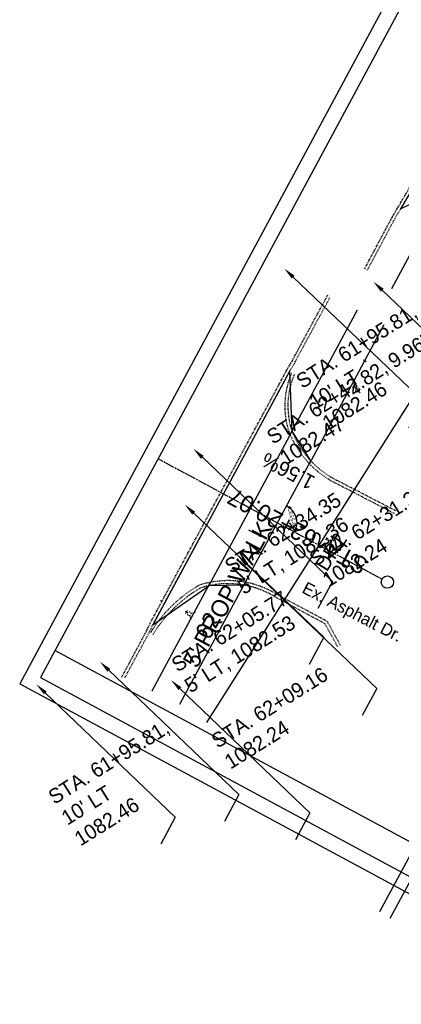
# Model space of a CAD drawing. Header units: feet. Extents: x 2249687 to 2249865, y 438746 to 439014.
# Tile 1 of 5: x 2249687 to 2249749, y 438763 to 438923. Entities that reach past the tile are written whole.
import ezdxf
from ezdxf import colors
from ezdxf.entities.mleader import LeaderData, LeaderLine
from ezdxf.math import Vec2, Vec3

# ---------------------------------------------------------------- set-up
doc = ezdxf.new("R2010")
doc.units = ezdxf.units.FT
doc.header["$MEASUREMENT"] = 0
doc.header["$PDMODE"] = 3
for name, pattern in [('CL', [2, 0.3, -0.15, 1.4, -0.15]), ('OhDOT_USTN1', [0.055, 0.014, -0.041]), ('OhDOT_USTN3', [0.22, 0.165, -0.055]), ('OhDOT_USTN5', [0.11, 0.055, -0.055]), ('rowex', [0])]:
    doc.linetypes.add(name, pattern=pattern)
for name, color, linetype in [('GE_P_CL_Text', 7, 'Continuous'), ('PV_P_Drive', 230, 'Continuous'), ('PV_P_Walk', 231, 'Continuous'), ('PV_X_Curb', 120, 'OhDOT_USTN1'), ('PV_X_EOP', 7, 'OhDOT_USTN3'), ('PV_X_Parking_Lot', 7, 'OhDOT_USTN5'), ('PV_X_Text', 7, 'Continuous'), ('RD_X_Wall', 120, 'OhDOT_USTN1'), ('RW_X_Fee_RW', 6, 'rowex'), ('SG_X_Foundation', 61, 'OhDOT_USTN1'), ('SH_Border', 7, 'Continuous'), ('TX_P_20', 7, 'Continuous'), ('UT_X_Misc_Cells', 7, 'Continuous'), ('UT_X_Water_Cells', 133, 'Continuous')]:
    doc.layers.add(name, color=color, linetype=linetype)
doc.styles.add('Slanted-Normal', font='font31.shx', dxfattribs={"height": 0.12})
doc.styles.get("Standard").update_dxf_attribs({"font": 'arial.ttf'})
doc.styles.add('Straight-Normal', font='font30.shx', dxfattribs={"height": 0.14})
doc.dimstyles.new('Dec-2  Slanted', dxfattribs={"dimtxt": 0.12, "dimasz": 0.14, "dimexe": 0.07, "dimexo": 0.07, "dimgap": 0.07, "dimtad": 1, "dimzin": 3, "dimdsep": 46, "dimtxsty": 'Slanted-Normal', "dimblk": 'Dim1', "dimcen": 0, "dimclrd": 95, "dimclre": 95, "dimclrt": 7, "dimaunit": 1, "dimadec": 3, "dimazin": 3, "dimtfac": 1, "dimtix": 1, "dimtofl": 0, "dimtmove": 1, "dimatfit": 3, "dimldrblk": 'Dim1', "dimfxl": 1, "dimtolj": 1, "dimtzin": 0, "dimlwd": -1, "dimlwe": -1, "dimarcsym": 0})

# ---------------------------------------------------------------- blocks, each defined once
blk = doc.blocks.new('TPW')
at = {"layer": 'UT_X_Misc_Cells', "color": 30, "linetype": 'Continuous', "lineweight": 0}
for p, q in [((0.128, 0.18), (-0.032, 0.18)), ((0.048, 0.18), (-0.032, -0.12)), ((0.023, 0.086), (0.083, 0.086)), ((0.04, 0.15), (0.083, 0.15))]:
    blk.add_line(p, q, dxfattribs=at)
blk.add_circle((0, 0), 0.065, dxfattribs=at)
at = {"layer": 'UT_X_Misc_Cells', "color": 30, "linetype": 'Continuous', "lineweight": 0, "extrusion": (0, 0, -1)}
blk.add_arc((-0.083, 0.118), 0.0319, 88.8767, 271.1233, dxfattribs=at)
blk = doc.blocks.new('WGV')
at = {"layer": 'UT_X_Water_Cells', "color": 133, "linetype": 'Continuous', "lineweight": 0}
for p, q in [((0.03, 0.1), (-0.03, 0.1)), ((0, 0.07), (0, 0.13))]:
    blk.add_line(p, q, dxfattribs=at)
at = {"layer": 'UT_X_Water_Cells', "color": 133, "linetype": 'Continuous', "lineweight": 0, "flags": 128}
blk.add_lwpolyline([(-0.03, 0.04), (-0.02, -0.05), (0, 0.04), (0.02, -0.05), (0.03, 0.04)], dxfattribs=at)
at = {"layer": 'UT_X_Water_Cells', "color": 133, "linetype": 'Continuous', "lineweight": 0, "extrusion": (0, 0, -1)}
blk.add_arc((0, 0), 0.07, 330.0184, 29.9816, dxfattribs=at)
at = {"layer": 'UT_X_Water_Cells', "color": 133, "linetype": 'Continuous', "lineweight": 0}
for start, end in [(60.0184, 120.0157), (330.0184, 29.9816), (239.9843, 299.9816)]:
    blk.add_arc((0, 0), 0.07, start, end, dxfattribs=at)
blk = doc.blocks.new('FH')
at = {"layer": 'UT_X_Water_Cells', "color": 133, "linetype": 'Continuous', "lineweight": 0}
for p, q in [((0.06, 0.103), (-0.06, 0.103)), ((0, 0.06), (0, 0.146)), ((-0.042, -0.042), (-0.146, -0.146)), ((0.042, -0.042), (0.146, -0.146))]:
    blk.add_line(p, q, dxfattribs=at)
for start, end in [(140.021, 184.0629), (68.1395, 112.038), (356.0165, 39.9889), (211.8788, 255.8479), (283.8239, 329.9097)]:
    blk.add_arc((0, 0), 0.06, start, end, dxfattribs=at)
blk = doc.blocks.new('Dim1')
h = blk.add_hatch(color=4)
h.dxf.hatch_style = 1
h.paths.add_polyline_path([(0, 0), (-1, -0.2), (-1, 0.2)])
at = {"color": 4}
blk.add_lwpolyline([(0, 0), (-1, -0.2), (-1, 0.2), (0, 0)], dxfattribs=at)
blk = doc.blocks.new('*D963')
at = {"color": 95, "linetype": 'Continuous', "transparency": 16777216}
blk.add_arc((2249729.18, 438841.29), 3.19, 344.371, 49.0652, dxfattribs=at)
at = {"layer": 'Defpoints', "color": 0, "transparency": 16777216}
for p in [(2249709.74, 438851.73), (2249734.63, 438851.39, 1082.92), (2249732.37, 438841.39), (2249746.2, 438832.16), (2249723.74, 438831.19, 1082.92)]:
    blk.add_point(p, dxfattribs=at)
at = {"color": 95, "transparency": 16777216, "xscale": 0.7000000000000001, "yscale": 0.7000000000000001, "zscale": 0.7000000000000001}
for p, rotation in [((2249730.7, 438844.1), 145.3630690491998), ((2249731.99, 438839.78), 248.0730935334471)]:
    blk.add_blockref('Dim1', p, dxfattribs=dict(at, rotation=rotation))
at = {"color": 7, "transparency": 16777216, "insert": (2249731.62, 438842.02), "char_height": 0.6, "attachment_point": 5, "rotation": 106.7181, "style": 'Slanted-Normal'}
blk.add_mtext('\\A1;89°53\'9"\'', dxfattribs=at)

msp = doc.modelspace()

# ---------------------------------------------------------------- linework, layer by layer
at = {"layer": 'GE_P_CL_Text'}
for p, q in [((2249743.611, 438867.515, 1083.627), (2249743.171, 438867.752, 1083.627)), ((2249719.876, 438823.507, 1083.627), (2249719.436, 438823.745, 1083.627))]:
    msp.add_line(p, q, dxfattribs=at)
msp.add_circle((2249747.08, 438831.682, 2303.299), 1, dxfattribs=at)
at = {"layer": 'PV_P_Drive', "linetype": 'CL'}
msp.add_line((2249746.2, 438832.156), (2249709.739, 438851.726), dxfattribs=at)
at = {"layer": 'PV_P_Drive'}
msp.add_line((2249723.735, 438831.189, 1082.916), (2249734.63, 438851.391, 1082.916), dxfattribs=at)
for points, elevation in [([(2249749.244, 438892.38), (2249764.37, 438899.685), (2249774.728, 438918.921), (2249774.318, 438934.303), (2249762.922, 438915.071), (2249755.108, 438902.27)], 2166.536), ([(2249731.56, 438856.23), (2249731.22, 438866.044), (2249708.887, 438824.745), (2249717.995, 438831.079)], 1082.916)]:
    msp.add_lwpolyline(points, close=True, dxfattribs=dict(at, elevation=elevation))
at = {"layer": 'PV_P_Drive', "elevation": 1082.916}
for points in [[(2249734.63, 438851.391), (2249731.56, 438856.23)], [(2249723.735, 438831.189), (2249717.995, 438831.079)]]:
    msp.add_lwpolyline(points, dxfattribs=at)
at = {"layer": 'PV_P_Walk'}
msp.add_line((2249747.8, 438879.457, 2167.338), (2249758.405, 438899.152, 2167.338), dxfattribs=at)
at = {"layer": 'PV_P_Walk', "elevation": 1082.916}
for points in [[(2249731.253, 438855.661), (2249742.21, 438875.978)], [(2249734.381, 438850.927), (2249746.582, 438873.55)], [(2249708.782, 438813.997), (2249718.304, 438831.652)], [(2249713.277, 438811.798), (2249723.985, 438831.652)]]:
    msp.add_lwpolyline(points, dxfattribs=at)
at = {"layer": 'PV_X_Curb'}
for points, elevation in [([(2249743.824, 438882.395), (2249748.331, 438890.841), (2249755.108, 438902.27), (2249762.922, 438915.071), (2249774.549, 438934.911), (2249776.138, 438937.439)], 2167.338), ([(2249704.359, 438816.158), (2249708.275, 438823.414), (2249708.887, 438824.745), (2249731.22, 438866.044), (2249732.067, 438867.446), (2249732.087, 438867.549), (2249734.717, 438872.413), (2249737.726, 438877.952)], 1082.916), ([(2249748.459, 438843.266), (2249738.85, 438848.232)], 1081.738)]:
    msp.add_lwpolyline(points, dxfattribs=dict(at, elevation=elevation))
for centre, radius, start, end in [((2249744.034, 438860.316, 1082.321), 13.154, 157.05804, 196.33427), ((2249745.739, 438861.833, 1082.102), 15.246, 199.88831, 243.12343)]:
    msp.add_arc(centre, radius, start, end, dxfattribs=at)
at = {"layer": 'PV_X_EOP'}
for points, elevation in [([(2249743.395, 438882.653), (2249747.895, 438891.086), (2249754.68, 438902.528), (2249762.493, 438915.328), (2249774.121, 438935.171), (2249775.714, 438937.704), (2249779.204, 438943.36)], 2167.338), ([(2249703.826, 438816.223), (2249707.827, 438823.637), (2249708.44, 438824.969), (2249730.786, 438866.292), (2249731.593, 438867.627), (2249731.61, 438867.718), (2249734.277, 438872.651), (2249737.409, 438878.416)], 1082.916)]:
    msp.add_lwpolyline(points, dxfattribs=dict(at, elevation=elevation))
at = {"layer": 'PV_X_Parking_Lot'}
for points, elevation in [([(2249748.229, 438842.821), (2249738.621, 438847.788)], 1081.738), ([(2249739.448, 438821.385), (2249737.299, 438825.276), (2249729.353, 438829.533)], 1081.594)]:
    msp.add_lwpolyline(points, dxfattribs=dict(at, elevation=elevation))
for centre, radius, start, end in [((2249744.034, 438860.316, 1082.321), 13.654, 157.05804, 196.33427), ((2249745.739, 438861.833, 1082.102), 15.746, 199.88831, 243.12343), ((2249727.971, 438811.431, 1082.069), 22.881, 120.59117, 148.61266), ((2249721.144, 438816.6, 1082.069), 15.317, 57.5952, 107.93681)]:
    msp.add_arc(centre, radius, start, end, dxfattribs=at)
at = {"layer": 'RD_X_Wall', "elevation": 1081.594}
msp.add_lwpolyline([(2249739.01, 438821.144), (2249736.933, 438824.905), (2249729.117, 438829.092)], dxfattribs=at)
at = {"layer": 'RD_X_Wall'}
for centre, radius, start, end in [((2249727.971, 438811.431, 1082.069), 22.381, 120.59117, 148.61266), ((2249721.144, 438816.6, 1082.069), 14.817, 57.5952, 107.93681)]:
    msp.add_arc(centre, radius, start, end, dxfattribs=at)
at = {"layer": 'RW_X_Fee_RW'}
msp.add_lwpolyline([(2249717.708, 438808.842), (2249755.304, 438868.123)], dxfattribs=at)
at = {"layer": 'SH_Border'}
for p, q in [((2249767.802, 438964.833), (2249687.206, 438815.152)), ((2249768.818, 438961.446), (2249690.593, 438816.168)), ((2249692.963, 438820.57), (2249785.413, 438770.79)), ((2249690.593, 438816.168), (2249783.043, 438766.388)), ((2249687.206, 438815.152), (2249784.059, 438763.002))]:
    msp.add_line(p, q, dxfattribs=at)
at = {"layer": 'TX_P_20', "linetype": 'ByBlock', "lineweight": -2, "elevation": 2166.536}
msp.add_lwpolyline([(2249726.592, 438839.015), (2249724.506, 438840.129)], dxfattribs=at)
at = {"layer": 'TX_P_20'}
msp.add_solid([(2249726.06, 438839.109, 2166.536), (2249726.56, 438839.028, 2166.536), (2249726.113, 438839.267, 2166.536)], dxfattribs=at)

# ---------------------------------------------------------------- block references
at = {"layer": 'RD_X_Wall', "rotation": 57.61767281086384}
for name, p, xscale, yscale, zscale in [('WGV', (2249710.234, 438828.675, 1082.383), 0.5, 0.5, 0.5), ('FH', (2249714.832, 438826.533, 1083.056), 5, 5, 5)]:
    msp.add_blockref(name, p, dxfattribs=dict(at, xscale=xscale, yscale=yscale, zscale=zscale))
at = {"layer": 'SG_X_Foundation', "color": 1, "xscale": 5, "yscale": 5, "zscale": 5, "rotation": 57.6176728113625}
msp.add_blockref('TPW', (2249742.239, 438862.929, 1082.324), dxfattribs=at)

# ---------------------------------------------------------------- texts
at = {"layer": 'GE_P_CL_Text', "style": 'Slanted-Normal'}
for s, insert, char_height, width, attachment_point, rotation in [("STA. 61+95.81,\\P10' LT\\P1082.46", (2249731.942, 438865.097, 3250.162), 2.4, 57.4825, 1, 32.04962), ("STA. 62+42.82, 9.96' LT\\P1082.47", (2249727.158, 438856.037, 2166.542), 2.4, 57.4825, 1, 32.04962), ('1.56%', (2249734.423, 438846.582, 2166.536), 2.4, 57.4825, 1, 152.87042), ('STA. 62+31.24\\P1082.24', (2249734.105, 438836.189, 2166.542), 2.4, 57.4825, 1, 32.04962), ("STA. 62+34.35\\P5' LT, 1082.36", (2249720.321, 438834.996, 2166.542), 2.4, 57.4825, 1, 32.04962), ('DR2', (2249737.924, 438836.597, 1082.916), 2.4, 57.4825, 5, 57.61767), ("STA. 62+05.77\\P5' LT, 1082.53", (2249711.638, 438818.976, 3250.162), 2.4, 57.4825, 1, 32.04962), ('62', (2249719.128, 438823.912, 1083.627), 2.8, 30.81744, 8, 61.66094), ('STA. 62+09.16\\P1082.24', (2249718.149, 438806.589, 2166.542), 2.4, 57.4825, 1, 32.04962), ("STA. 61+95.81,\\P10' LT\\P1082.46", (2249691.585, 438797.462, 2166.542), 2.4, 57.4825, 1, 32.04962)]:
    msp.add_mtext(s, dxfattribs=dict(at, insert=insert, char_height=char_height, width=width, attachment_point=attachment_point, rotation=rotation))
at = {"layer": 'PV_X_Text', "width": 725.59682, "attachment_point": 1}
for s, insert, char_height, rotation, style in [('STA. 62+20.07', (2249742.859, 438832.741, 1086.254), 2.8, 151.73476, 'Slanted-Normal'), ("5' PROP WALK", (2249713.636, 438818.843, 1086.254), 2.8, 61.73476, 'Slanted-Normal'), ('Ex. Asphalt Dr.', (2249733.939, 438831.811, 1086.254), 2, 332.73462, 'Straight-Normal')]:
    msp.add_mtext(s, dxfattribs=dict(at, insert=insert, char_height=char_height, rotation=rotation, style=style))

# ---------------------------------------------------------------- dimensions: what is measured, and where the dimension line sits
dim = msp.add_angular_dim_2l(base=(2249732.372, 438841.387), line1=((2249723.735, 438831.189, 1082.916), (2249734.63, 438851.391, 1082.916)), line2=((2249746.2, 438832.156), (2249709.739, 438851.726)), dimstyle='Dec-2  Slanted', override={"dimpost": "'"})
dim.commit()
dim.dimension.update_dxf_attribs({"geometry": '*D963', "text_midpoint": (2249731.616, 438842.021)})

# ---------------------------------------------------------------- leaders
at = {"layer": 'TX_P_20'}
ml = msp.add_multileader_mtext('Standard', dxfattribs=at)
ml.set_content('', color=(178, 178, 178))
ml.set_leader_properties()
ml.build(insert=Vec2(0, 0))
ml.multileader.update_dxf_attribs({"dogleg_length": 0.25, "arrow_head_size": 2, "scale": 20})
ctx = ml.context
ctx.base_point, ctx.scale, ctx.char_height, ctx.arrow_head_size, ctx.landing_gap_size, ctx.plane_origin, ctx.plane_x_axis, ctx.plane_y_axis = Vec3(2249750.54, 438856.692, 2166.536), 20, 2, 2, 1.8, Vec3(2249694.057, 438849.108, 2166.536), Vec3(-0.4740918, -0.8804754), Vec3(0.8804754, -0.4740918)
notes = []
notes.append((ctx, [(1, (1, 1, 0), (2249752.911, 438861.095, 2166.536), (-0.4740918, -0.8804754), 5, [(0, [(2249730.285, 438882.678, 2166.536)], 0, [])])]))
ctx.mtext.insert, ctx.mtext.text_direction, ctx.mtext.rotation, ctx.mtext.flow_direction = Vec3(2249750.567, 438854.633, 2166.536), Vec3(-0.4740918, -0.8804754), 3.1415927, 5
ml = msp.add_multileader_mtext('Standard', dxfattribs=at)
ml.set_content('', color=(178, 178, 178))
ml.set_leader_properties()
ml.build(insert=Vec2(0, 0))
ml.multileader.update_dxf_attribs({"dogleg_length": 0.25, "arrow_head_size": 2, "scale": 20})
ctx = ml.context
ctx.base_point, ctx.scale, ctx.char_height, ctx.arrow_head_size, ctx.landing_gap_size, ctx.plane_origin, ctx.plane_x_axis, ctx.plane_y_axis = Vec3(2249765.069, 438854.541, 2166.536), 20, 2, 2, 1.8, Vec3(2249708.585, 438846.957, 2166.536), Vec3(-0.4740918, -0.8804754), Vec3(0.8804754, -0.4740918)
notes.append((ctx, [(1, (1, 1, 0), (2249767.439, 438858.944, 2166.536), (-0.4740918, -0.8804754), 5, [(0, [(2249744.814, 438880.527, 2166.536)], 0, [])])]))
ctx.mtext.insert, ctx.mtext.text_direction, ctx.mtext.rotation, ctx.mtext.flow_direction = Vec3(2249765.096, 438852.482, 2166.536), Vec3(-0.4740918, -0.8804754), 3.1415927, 5
ml = msp.add_multileader_mtext('Standard', dxfattribs=at)
ml.set_content('', color=(178, 178, 178))
ml.set_leader_properties()
ml.build(insert=Vec2(0, 0))
ml.multileader.update_dxf_attribs({"dogleg_length": 0.25, "arrow_head_size": 2, "scale": 20})
ctx = ml.context
ctx.base_point, ctx.scale, ctx.char_height, ctx.arrow_head_size, ctx.landing_gap_size, ctx.plane_origin, ctx.plane_x_axis, ctx.plane_y_axis = Vec3(2249735.764, 438827.368, 1082.916), 20, 2, 2, 1.8, Vec3(2249679.28, 438819.783, 1082.916), Vec3(-0.4740918, -0.8804754), Vec3(0.8804754, -0.4740918)
notes.append((ctx, [(1, (1, 1, 0), (2249738.135, 438831.771, 1082.916), (-0.4740918, -0.8804754), 5, [(0, [(2249715.509, 438853.354, 1082.916)], 0, [])])]))
ctx.mtext.insert, ctx.mtext.text_direction, ctx.mtext.rotation, ctx.mtext.flow_direction = Vec3(2249735.791, 438825.309, 1082.916), Vec3(-0.4740918, -0.8804754), 3.1415927, 5
ml = msp.add_multileader_mtext('Standard', dxfattribs=at)
ml.set_content('', color=(178, 178, 178))
ml.set_leader_properties()
ml.build(insert=Vec2(0, 0))
ml.multileader.update_dxf_attribs({"dogleg_length": 0.25, "arrow_head_size": 2, "scale": 20})
ctx = ml.context
ctx.base_point, ctx.scale, ctx.char_height, ctx.arrow_head_size, ctx.landing_gap_size, ctx.plane_origin, ctx.plane_x_axis, ctx.plane_y_axis = Vec3(2249734.352, 438818.292, 1082.916), 20, 2, 2, 1.8, Vec3(2249677.868, 438810.707, 1082.916), Vec3(-0.4740918, -0.8804754), Vec3(0.8804754, -0.4740918)
notes.append((ctx, [(1, (1, 1, 0), (2249736.722, 438822.694, 1082.916), (-0.4740918, -0.8804754), 5, [(0, [(2249714.096, 438844.277, 1082.916)], 0, [])])]))
ctx.mtext.insert, ctx.mtext.text_direction, ctx.mtext.rotation, ctx.mtext.flow_direction = Vec3(2249734.379, 438816.233, 1082.916), Vec3(-0.4740918, -0.8804754), 3.1415927, 5
ml = msp.add_multileader_mtext('Standard', dxfattribs=at)
ml.set_content('', color=(178, 178, 178))
ml.set_leader_properties()
ml.build(insert=Vec2(0, 0))
ml.multileader.update_dxf_attribs({"dogleg_length": 2.2, "arrow_head_size": 2, "scale": 20})
ctx = ml.context
ctx.base_point, ctx.scale, ctx.char_height, ctx.arrow_head_size, ctx.landing_gap_size, ctx.plane_origin, ctx.plane_x_axis, ctx.plane_y_axis = Vec3(2249745.817, 438778.025, 1083.62), 20, 2, 2, 1.8, Vec3(2249717.573, 438809.225, 1083.62), Vec3(-0.4740918, -0.8804754), Vec3(0.8804754, -0.4740918)
notes.append((ctx, [(1, (1, 1, 0), (2249766.677, 438816.766, 1083.62), (-0.4740918, -0.8804754), 44, [(0, [(2249760.315, 438838.727, 1083.62)], 0, [])])]))
ctx.mtext.insert, ctx.mtext.text_direction, ctx.mtext.rotation, ctx.mtext.flow_direction = Vec3(2249745.844, 438775.966, 1083.62), Vec3(-0.4740918, -0.8804754), 3.1415927, 5
ml = msp.add_multileader_mtext('Standard', dxfattribs=at)
ml.set_content('', color=(178, 178, 178))
ml.set_leader_properties()
ml.build(insert=Vec2(0, 0))
ml.multileader.update_dxf_attribs({"dogleg_length": 2.2, "arrow_head_size": 2, "scale": 20})
ctx = ml.context
ctx.base_point, ctx.scale, ctx.char_height, ctx.arrow_head_size, ctx.landing_gap_size, ctx.plane_origin, ctx.plane_x_axis, ctx.plane_y_axis = Vec3(2249747.506, 438776.954, 1083.62), 20, 2, 2, 1.8, Vec3(2249719.262, 438808.154, 1083.62), Vec3(-0.4740918, -0.8804754), Vec3(0.8804754, -0.4740918)
notes.append((ctx, [(1, (1, 1, 0), (2249768.366, 438815.695, 1083.62), (-0.4740918, -0.8804754), 44, [(0, [(2249762.005, 438837.656, 1083.62)], 0, [])])]))
ctx.mtext.insert, ctx.mtext.text_direction, ctx.mtext.rotation, ctx.mtext.flow_direction = Vec3(2249747.533, 438774.895, 1083.62), Vec3(-0.4740918, -0.8804754), 3.1415927, 5
ml = msp.add_multileader_mtext('Standard', dxfattribs=at)
ml.set_content('', color=(178, 178, 178))
ml.set_leader_properties()
ml.build(insert=Vec2(0, 0))
ml.multileader.update_dxf_attribs({"dogleg_length": 0.25, "arrow_head_size": 2, "scale": 20})
ctx = ml.context
ctx.base_point, ctx.scale, ctx.char_height, ctx.arrow_head_size, ctx.landing_gap_size, ctx.plane_origin, ctx.plane_x_axis, ctx.plane_y_axis = Vec3(2249743.003, 438809.953, 1082.916), 20, 2, 2, 1.8, Vec3(2249686.52, 438802.368, 1082.916), Vec3(-0.4740918, -0.8804754), Vec3(0.8804754, -0.4740918)
notes.append((ctx, [(1, (1, 1, 0), (2249745.374, 438814.356, 1082.916), (-0.4740918, -0.8804754), 5, [(0, [(2249722.748, 438835.938, 1082.916)], 0, [])])]))
ctx.mtext.insert, ctx.mtext.text_direction, ctx.mtext.rotation, ctx.mtext.flow_direction = Vec3(2249743.03, 438807.894, 1082.916), Vec3(-0.4740918, -0.8804754), 3.1415927, 5
ml = msp.add_multileader_mtext('Standard', dxfattribs=at)
ml.set_content('', color=(178, 178, 178))
ml.set_leader_properties()
ml.build(insert=Vec2(0, 0))
ml.multileader.update_dxf_attribs({"dogleg_length": 0.25, "arrow_head_size": 2, "scale": 20})
ctx = ml.context
ctx.base_point, ctx.scale, ctx.char_height, ctx.arrow_head_size, ctx.landing_gap_size, ctx.plane_origin, ctx.plane_x_axis, ctx.plane_y_axis = Vec3(2249720.537, 438792.74, 2166.536), 20, 2, 2, 1.8, Vec3(2249664.053, 438785.155, 2166.536), Vec3(-0.4740918, -0.8804754), Vec3(0.8804754, -0.4740918)
notes.append((ctx, [(1, (1, 1, 0), (2249722.907, 438797.142, 2166.536), (-0.4740918, -0.8804754), 5, [(0, [(2249700.281, 438818.725, 2166.536)], 0, [])])]))
ctx.mtext.insert, ctx.mtext.text_direction, ctx.mtext.rotation, ctx.mtext.flow_direction = Vec3(2249720.564, 438790.681, 2166.536), Vec3(-0.4740918, -0.8804754), 3.1415927, 5
ml = msp.add_multileader_mtext('Standard', dxfattribs=at)
ml.set_content('', color=(178, 178, 178))
ml.set_leader_properties()
ml.build(insert=Vec2(0, 0))
ml.multileader.update_dxf_attribs({"dogleg_length": 0.25, "arrow_head_size": 2, "scale": 20})
ctx = ml.context
ctx.base_point, ctx.scale, ctx.char_height, ctx.arrow_head_size, ctx.landing_gap_size, ctx.plane_origin, ctx.plane_x_axis, ctx.plane_y_axis = Vec3(2249710.184, 438789.058, 1082.916), 20, 2, 2, 1.8, Vec3(2249653.7, 438781.473, 1082.916), Vec3(-0.4740918, -0.8804754), Vec3(0.8804754, -0.4740918)
notes.append((ctx, [(1, (1, 1, 0), (2249712.554, 438793.46, 1082.916), (-0.4740918, -0.8804754), 5, [(0, [(2249689.928, 438815.043, 1082.916)], 0, [])])]))
ctx.mtext.insert, ctx.mtext.text_direction, ctx.mtext.rotation, ctx.mtext.flow_direction = Vec3(2249710.211, 438786.999, 1082.916), Vec3(-0.4740918, -0.8804754), 3.1415927, 5
ml = msp.add_multileader_mtext('Standard', dxfattribs=at)
ml.set_content('', color=(178, 178, 178))
ml.set_leader_properties()
ml.build(insert=Vec2(0, 0))
ml.multileader.update_dxf_attribs({"dogleg_length": 0.25, "arrow_head_size": 2, "scale": 20})
ctx = ml.context
ctx.base_point, ctx.scale, ctx.char_height, ctx.arrow_head_size, ctx.landing_gap_size, ctx.plane_origin, ctx.plane_x_axis, ctx.plane_y_axis = Vec3(2249732.108, 438789.752, 1082.916), 20, 2, 2, 1.8, Vec3(2249675.625, 438782.167, 1082.916), Vec3(-0.4740918, -0.8804754), Vec3(0.8804754, -0.4740918)
notes.append((ctx, [(1, (1, 1, 0), (2249734.479, 438794.154, 1082.916), (-0.4740918, -0.8804754), 5, [(0, [(2249711.853, 438815.737, 1082.916)], 0, [])])]))
ctx.mtext.insert, ctx.mtext.text_direction, ctx.mtext.rotation, ctx.mtext.flow_direction = Vec3(2249732.135, 438787.693, 1082.916), Vec3(-0.4740918, -0.8804754), 3.1415927, 5
for ctx, leaders in notes:
    for number, flags, end, landing, length, lines in leaders:
        leader = LeaderData()
        leader.index, (leader.has_last_leader_line, leader.has_dogleg_vector, leader.attachment_direction) = number, flags
        leader.last_leader_point, leader.dogleg_vector, leader.dogleg_length = Vec3(end), Vec3(landing), length
        for number, points, colour, breaks in lines:
            line = LeaderLine()
            line.index, line.vertices, line.color, line.breaks = number, Vec3.list(points), colors.encode_raw_color(colour), breaks
            leader.lines.append(line)
        ctx.leaders.append(leader)

doc.saveas('drawing.dxf')
